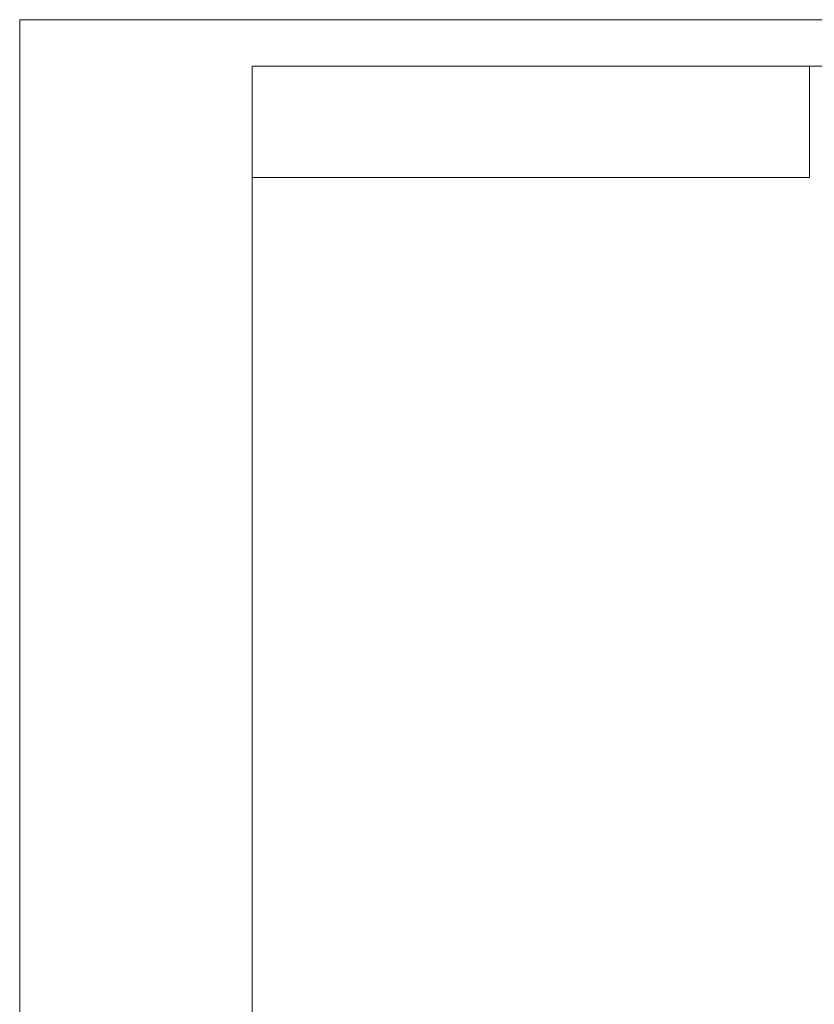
# Model space of a CAD drawing. Header units: millimetres. Extents: x -2031 to 1277, y -458 to 5880.
# Tile 52 of 61: x -2018 to -1058, y 4690 to 5880. Entities that reach past the tile are written whole.
import ezdxf
from ezdxf.enums import TextEntityAlignment as Align

# ---------------------------------------------------------------- set-up
doc = ezdxf.new("R2010")
doc.units = ezdxf.units.MM
doc.header["$LTSCALE"] = 5
for name, color, linetype, lineweight in [('1轮廓实线层', 7, 'Continuous', 18), ('2细线层', 4, 'Continuous', 13), ('6文字层', 3, 'Continuous', 13), ('图框层', 7, 'Continuous', 18)]:
    doc.layers.add(name, color=color, linetype=linetype, lineweight=lineweight)
doc.styles.add('PC_TEXTSTYLE', font='ISOCP.SHX', dxfattribs={"width": 0.707, "bigfont": 'GBCBIG.SHX'})

# ---------------------------------------------------------------- blocks, each defined once
blk = doc.blocks.new('ZwmFrameMain_A4^_^无分区图框^_^portrait')
at = {"layer": '1轮廓实线层'}
for p in [(0, 0), (180, 287)]:
    blk.add_line(p, (0, 287), dxfattribs=at)
at = {"layer": '2细线层'}
for p in [(-25, -5), (185, 292)]:
    blk.add_line(p, (-25, 292), dxfattribs=at)
blk = doc.blocks.new('ZwmFrameMain_图样代号')
at = {"layer": '2细线层', "linetype": 'Continuous'}
for p in [(60, 0), (0, -12)]:
    blk.add_line(p, (60, -12), dxfattribs=at)
at = {"layer": '6文字层', "style": 'PC_TEXTSTYLE', "width": 2.827942}
blk.add_attdef('图样代号', text='', height=7, rotation=180, dxfattribs=at).set_placement((58.24, -2.4), (2.35, -2.4), align=Align.FIT)

msp = doc.modelspace()

# ---------------------------------------------------------------- block references
at = {"layer": '图框层', "xscale": 11.232, "yscale": 11.232, "zscale": 11.232}
for name, p in [('ZwmFrameMain_A4^_^无分区图框^_^portrait', (-1737.643, 2600.69)), ('ZwmFrameMain_图样代号', (-1737.643, 5824.274))]:
    msp.add_blockref(name, p, dxfattribs=at)

doc.saveas('drawing.dxf')
